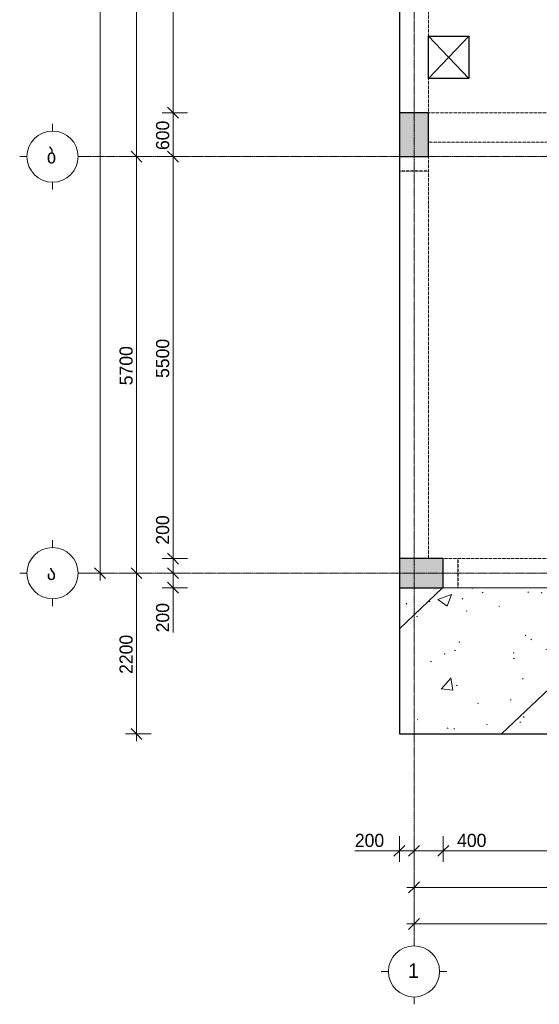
# Model space of a CAD drawing. Header units: millimetres. Extents: x -21500 to 4800, y -5900 to 33113.
# Tile 1 of 8: x -21500 to -14384, y -5900 to 7574. Entities that reach past the tile are written whole.
import ezdxf

# ---------------------------------------------------------------- set-up
doc = ezdxf.new("R2010")
doc.units = ezdxf.units.MM
for name, pattern in [('StructuralPlan-L03$0$Grid Line', [22.225, 12.7, -3.175, 3.175, -3.175]), ('StructuralPlan-L03$0$Hidden', [7.14375, 4.7625, -2.38125]), ('StructuralPlan-L03$0$Hidden 1_5', [2.2, 1.5, -0.7])]:
    doc.linetypes.add(name, pattern=pattern)
for name, color, linetype, lineweight in [('S - HATCH', 252, 'Continuous', 5), ('S - LINE', 7, 'Continuous', 20), ('StructuralPlan-L03$0$A-010-D_DIM', 7, 'Continuous', 5), ('StructuralPlan-L03$0$A-010-D_DIM-100', 7, 'Continuous', 5), ('StructuralPlan-L03$0$A-230-M_FLOOR', 7, 'Continuous', 30), ('StructuralPlan-L03$0$A-230-MH_FLOOR', 7, 'StructuralPlan-L03$0$Hidden', 15), ('StructuralPlan-L03$0$S-280-M_COLUMN', 7, 'Continuous', 30), ('StructuralPlan-L03$0$S-280-M_COLUMN main', 7, 'Continuous', 30), ('StructuralPlan-L03$0$S-280-M_STRUCT_FRAME 4', 7, 'StructuralPlan-L03$0$Hidden 1_5', 5), ('StructuralPlan-L03$0$S-280-MH_COLUMN hid lin', 7, 'StructuralPlan-L03$0$Hidden 1_5', 30), ('StructuralPlan-L03$0$Z-030-M_GRID', 7, 'Continuous', 5), ('StructuralPlan-L03$0$Z-033_T_GRIDREF', 7, 'Continuous', 5)]:
    doc.layers.add(name, color=color, linetype=linetype, lineweight=lineweight)
doc.styles.add('StructuralPlan-L03$0$Cubicon', font='Cubicon.ttf', dxfattribs={"height": 200})
doc.styles.add('StructuralPlan-L03$0$Cubicon_1', font='Cubicon.ttf', dxfattribs={"height": 200})
doc.styles.add('StructuralPlan-L03$0$Cubicon_2', font='Cubicon.ttf', dxfattribs={"height": 180})
doc.dimstyles.new('StructuralPlan-L03$0$CUB_DIM_1_8', dxfattribs={"dimscale": 304.8, "dimtxt": 181.601257, "dimasz": 0.492126, "dimexe": 0.492126, "dimexo": 0.0625, "dimgap": 0, "dimtad": 1, "dimdec": 0, "dimzin": 0, "dimdsep": 46, "dimtxsty": 'StructuralPlan-L03$0$Cubicon_2', "dimblk1": 'StructuralPlan-L03$0$_Oblique', "dimblk2": 'StructuralPlan-L03$0$_Oblique', "dimsah": 1, "dimcen": 0.09, "dimdle": 0.328084, "dimazin": 0, "dimtfac": 1, "dimtdec": 4, "dimtix": 1, "dimtmove": 0, "dimatfit": 3, "dimfxl": 0.656168, "dimfxlon": 1, "dimtvp": 1, "dimtolj": 1, "dimtzin": 0, "dimarcsym": 2})
doc.dimstyles.new('StructuralPlan-L03$0$CUB_DIM_1_8_1', dxfattribs={"dimscale": 304.8, "dimtxt": 181.601257, "dimasz": 0.492126, "dimexe": 0.492126, "dimexo": 0.0625, "dimgap": 0, "dimtad": 1, "dimdec": 0, "dimzin": 0, "dimdsep": 46, "dimtxsty": 'StructuralPlan-L03$0$Cubicon_2', "dimblk1": 'StructuralPlan-L03$0$_Oblique', "dimblk2": 'StructuralPlan-L03$0$_Oblique', "dimsah": 1, "dimcen": 0.09, "dimdle": 0.328084, "dimazin": 0, "dimtfac": 1, "dimtdec": 4, "dimtix": 1, "dimtmove": 1, "dimatfit": 3, "dimfxl": 0.656168, "dimfxlon": 1, "dimtvp": 1, "dimtolj": 1, "dimtzin": 0, "dimarcsym": 2})

# ---------------------------------------------------------------- blocks, each defined once
blk = doc.blocks.new('StructuralPlan-L03$0$Grid - 00_CUB_ღერძის თავი-752507-L03')
at = {"layer": 'StructuralPlan-L03$0$Z-033_T_GRIDREF'}
for p, q in [((0, 3.5), (0, 4.5)), ((-3.5, 0), (-4.5, 0)), ((3.5, 0), (4.5, 0)), ((0, -3.5), (0, -4.5))]:
    blk.add_line(p, q, dxfattribs=at)
blk.add_circle((0, 0), 3.5, dxfattribs=at)
blk = doc.blocks.new('StructuralPlan-L03$0$DIMBLOCK1-L03')
at = {"layer": 'StructuralPlan-L03$0$A-010-D_DIM-100', "transparency": 16777216}
for p, q in [((-16100, -4800), (-16100, -4600)), ((-600, -4800), (-600, -4600)), ((-16200, -4800), (-500, -4800)), ((-16100, -4800), (-16175, -4875)), ((-16100, -4800), (-16025, -4725)), ((-16100, -4800), (-16100, -4950)), ((-600, -4800), (-675, -4875)), ((-600, -4800), (-525, -4725)), ((-600, -4800), (-600, -4950))]:
    blk.add_line(p, q, dxfattribs=at)
at = {"layer": 'StructuralPlan-L03$0$A-010-D_DIM-100', "color": 0, "transparency": 16777216, "insert": (-8699, -4567), "char_height": 180, "width": 838.16, "attachment_point": 1, "line_spacing_factor": 0.931288, "style": 'StructuralPlan-L03$0$Cubicon_2'}
blk.add_mtext('15500', dxfattribs=at)
blk = doc.blocks.new('StructuralPlan-L03$0$_Oblique')
at = {"color": 0, "linetype": 'ByBlock', "lineweight": -2}
blk.add_line((-0.5, -0.5), (0.5, 0.5), dxfattribs=at)
blk = doc.blocks.new('StructuralPlan-L03$0$DIMBLOCK2-L03')
at = {"layer": 'StructuralPlan-L03$0$A-010-D_DIM-100', "transparency": 16777216}
for p, q in [((-16100, -4300), (-16100, -4100)), ((-10050, -4300), (-10050, -4100)), ((-16200, -4300), (-10050, -4300)), ((-16100, -4300), (-16175, -4375)), ((-16100, -4300), (-16025, -4225)), ((-16100, -4300), (-16100, -4450)), ((-10050, -4300), (-10125, -4375)), ((-10050, -4300), (-9975, -4225)), ((-10050, -4300), (-10050, -4450))]:
    blk.add_line(p, q, dxfattribs=at)
at = {"layer": 'StructuralPlan-L03$0$A-010-D_DIM-100', "color": 0, "transparency": 16777216, "insert": (-13354, -4067), "char_height": 180, "width": 670.53, "attachment_point": 1, "line_spacing_factor": 0.931288, "style": 'StructuralPlan-L03$0$Cubicon_2'}
blk.add_mtext('6050', dxfattribs=at)
blk = doc.blocks.new('StructuralPlan-L03$0$DIMBLOCK5-L03')
at = {"layer": 'StructuralPlan-L03$0$A-010-D_DIM-100', "transparency": 16777216}
for p, q in [((-16300, -3800), (-16300, -3600)), ((-16100, -3800), (-16100, -3600)), ((-16300, -3800), (-16225, -3725)), ((-16100, -3800), (-16025, -3725)), ((-16910, -3800), (-16390, -3800)), ((-16400, -3800), (-16100, -3800)), ((-16390, -3800), (-16200, -3800)), ((-16300, -3800), (-16375, -3875)), ((-16300, -3800), (-16300, -3950)), ((-16100, -3800), (-16175, -3875)), ((-16100, -3800), (-16100, -3950))]:
    blk.add_line(p, q, dxfattribs=at)
at = {"layer": 'StructuralPlan-L03$0$A-010-D_DIM-100', "color": 0, "transparency": 16777216, "insert": (-16910, -3567), "char_height": 180, "width": 502.9, "attachment_point": 1, "line_spacing_factor": 0.931288, "style": 'StructuralPlan-L03$0$Cubicon_2'}
blk.add_mtext('200', dxfattribs=at)
blk = doc.blocks.new('StructuralPlan-L03$0$DIMBLOCK6-L03')
at = {"layer": 'StructuralPlan-L03$0$A-010-D_DIM-100', "transparency": 16777216}
for p, q in [((-16100, -3800), (-16100, -3600)), ((-15700, -3800), (-15700, -3600)), ((-16100, -3800), (-16025, -3725)), ((-15700, -3800), (-15625, -3725)), ((-16100, -3800), (-16175, -3875)), ((-16100, -3800), (-15700, -3800)), ((-16100, -3800), (-16100, -3950)), ((-15610, -3800), (-15900, -3800)), ((-15700, -3800), (-15775, -3875)), ((-15700, -3800), (-15700, -3950)), ((-15090, -3800), (-15610, -3800))]:
    blk.add_line(p, q, dxfattribs=at)
at = {"layer": 'StructuralPlan-L03$0$A-010-D_DIM-100', "color": 0, "transparency": 16777216, "insert": (-15510, -3567), "char_height": 180, "width": 502.9, "attachment_point": 1, "line_spacing_factor": 0.931288, "style": 'StructuralPlan-L03$0$Cubicon_2'}
blk.add_mtext('400', dxfattribs=at)
blk = doc.blocks.new('StructuralPlan-L03$0$DIMBLOCK7-L03')
at = {"layer": 'StructuralPlan-L03$0$A-010-D_DIM-100', "transparency": 16777216}
for p, q in [((-15700, -3800), (-15700, -3600)), ((-10450, -3800), (-10450, -3600)), ((-15700, -3800), (-15625, -3725)), ((-10450, -3800), (-10375, -3725)), ((-15700, -3800), (-15775, -3875)), ((-15700, -3800), (-10450, -3800)), ((-15700, -3800), (-15700, -3950)), ((-10450, -3800), (-10525, -3875)), ((-10450, -3800), (-10450, -3950))]:
    blk.add_line(p, q, dxfattribs=at)
at = {"layer": 'StructuralPlan-L03$0$A-010-D_DIM-100', "color": 0, "transparency": 16777216, "insert": (-13354, -3567), "char_height": 180, "width": 670.53, "attachment_point": 1, "line_spacing_factor": 0.931288, "style": 'StructuralPlan-L03$0$Cubicon_2'}
blk.add_mtext('5250', dxfattribs=at)
blk = doc.blocks.new('StructuralPlan-L03$0$DIMBLOCK31-L03')
at = {"layer": 'StructuralPlan-L03$0$A-010-D_DIM-100', "transparency": 16777216}
for p, q in [((-20400, 17400), (-20600, 17400)), ((-20400, 17400), (-20475, 17475)), ((-20400, -100), (-20400, 17500)), ((-20400, 17400), (-20325, 17325)), ((-20400, 17400), (-20250, 17400)), ((-20400, 0), (-20475, 75)), ((-20400, 0), (-20600, 0)), ((-20400, 0), (-20325, -75)), ((-20400, 0), (-20250, 0))]:
    blk.add_line(p, q, dxfattribs=at)
at = {"layer": 'StructuralPlan-L03$0$A-010-D_DIM-100', "color": 0, "transparency": 16777216, "insert": (-20633, 8351), "char_height": 180, "width": 838.16, "attachment_point": 1, "rotation": 90, "line_spacing_factor": 0.931288, "style": 'StructuralPlan-L03$0$Cubicon_2'}
blk.add_mtext('17400', dxfattribs=at)
blk = doc.blocks.new('StructuralPlan-L03$0$DIMBLOCK32-L03')
at = {"layer": 'StructuralPlan-L03$0$A-010-D_DIM-100', "transparency": 16777216}
for p, q in [((-19900, 5700), (-20100, 5700)), ((-19900, 5700), (-19975, 5775)), ((-19900, -100), (-19900, 5700)), ((-19900, 5700), (-19825, 5625)), ((-19900, 5700), (-19750, 5700)), ((-19900, 0), (-19975, 75)), ((-19900, 0), (-20100, 0)), ((-19900, 0), (-19825, -75)), ((-19900, 0), (-19750, 0))]:
    blk.add_line(p, q, dxfattribs=at)
at = {"layer": 'StructuralPlan-L03$0$A-010-D_DIM-100', "color": 0, "transparency": 16777216, "insert": (-20133, 2571), "char_height": 180, "width": 670.53, "attachment_point": 1, "rotation": 90, "line_spacing_factor": 0.931288, "style": 'StructuralPlan-L03$0$Cubicon_2'}
blk.add_mtext('5700', dxfattribs=at)
blk = doc.blocks.new('StructuralPlan-L03$0$DIMBLOCK33-L03')
at = {"layer": 'StructuralPlan-L03$0$A-010-D_DIM-100', "transparency": 16777216}
for p, q in [((-19900, 11700), (-19975, 11775)), ((-19900, 11700), (-20100, 11700)), ((-19900, 5700), (-19900, 11700)), ((-19900, 11700), (-19825, 11625)), ((-19900, 11700), (-19750, 11700)), ((-19900, 5700), (-20100, 5700)), ((-19900, 5700), (-19975, 5775)), ((-19900, 5700), (-19825, 5625)), ((-19900, 5700), (-19750, 5700))]:
    blk.add_line(p, q, dxfattribs=at)
at = {"layer": 'StructuralPlan-L03$0$A-010-D_DIM-100', "color": 0, "transparency": 16777216, "insert": (-20133, 8421), "char_height": 180, "width": 670.53, "attachment_point": 1, "rotation": 90, "line_spacing_factor": 0.931288, "style": 'StructuralPlan-L03$0$Cubicon_2'}
blk.add_mtext('6000', dxfattribs=at)
blk = doc.blocks.new('StructuralPlan-L03$0$DIMBLOCK35-L03')
at = {"layer": 'StructuralPlan-L03$0$A-010-D_DIM-100', "transparency": 16777216}
for p, q in [((-19400, 0), (-19475, 75)), ((-19400, 0), (-19600, 0)), ((-19400, -200), (-19475, -125)), ((-19400, -300), (-19400, 0)), ((-19400, 0), (-19325, -75)), ((-19400, 0), (-19250, 0)), ((-19400, -290), (-19400, -100)), ((-19400, -200), (-19550, -200)), ((-19400, -200), (-19325, -275)), ((-19400, -200), (-19200, -200)), ((-19400, -810), (-19400, -290))]:
    blk.add_line(p, q, dxfattribs=at)
at = {"layer": 'StructuralPlan-L03$0$A-010-D_DIM-100', "color": 0, "transparency": 16777216, "insert": (-19633, -810), "char_height": 180, "width": 502.9, "attachment_point": 1, "rotation": 90, "line_spacing_factor": 0.931288, "style": 'StructuralPlan-L03$0$Cubicon_2'}
blk.add_mtext('200', dxfattribs=at)
blk = doc.blocks.new('StructuralPlan-L03$0$DIMBLOCK36-L03')
at = {"layer": 'StructuralPlan-L03$0$A-010-D_DIM-100', "transparency": 16777216}
for p, q in [((-19400, 810), (-19400, 290)), ((-19400, 200), (-19475, 275)), ((-19400, 290), (-19400, 100)), ((-19400, 200), (-19550, 200)), ((-19400, 0), (-19400, 200)), ((-19400, 200), (-19325, 125)), ((-19400, 200), (-19200, 200)), ((-19400, 0), (-19475, 75)), ((-19400, 0), (-19600, 0)), ((-19400, 0), (-19325, -75)), ((-19400, 0), (-19250, 0))]:
    blk.add_line(p, q, dxfattribs=at)
at = {"layer": 'StructuralPlan-L03$0$A-010-D_DIM-100', "color": 0, "transparency": 16777216, "insert": (-19633, 390), "char_height": 180, "width": 502.9, "attachment_point": 1, "rotation": 90, "line_spacing_factor": 0.931288, "style": 'StructuralPlan-L03$0$Cubicon_2'}
blk.add_mtext('200', dxfattribs=at)
blk = doc.blocks.new('StructuralPlan-L03$0$DIMBLOCK37-L03')
at = {"layer": 'StructuralPlan-L03$0$A-010-D_DIM-100', "transparency": 16777216}
for p, q in [((-19400, 5700), (-19550, 5700)), ((-19400, 5700), (-19475, 5775)), ((-19400, 200), (-19400, 5700)), ((-19400, 5700), (-19325, 5625)), ((-19400, 5700), (-19200, 5700)), ((-19400, 200), (-19475, 275)), ((-19400, 200), (-19550, 200)), ((-19400, 200), (-19325, 125)), ((-19400, 200), (-19200, 200))]:
    blk.add_line(p, q, dxfattribs=at)
at = {"layer": 'StructuralPlan-L03$0$A-010-D_DIM-100', "color": 0, "transparency": 16777216, "insert": (-19633, 2671), "char_height": 180, "width": 670.53, "attachment_point": 1, "rotation": 90, "line_spacing_factor": 0.931288, "style": 'StructuralPlan-L03$0$Cubicon_2'}
blk.add_mtext('5500', dxfattribs=at)
blk = doc.blocks.new('StructuralPlan-L03$0$DIMBLOCK38-L03')
at = {"layer": 'StructuralPlan-L03$0$A-010-D_DIM-100', "transparency": 16777216}
for p, q in [((-19400, 6300), (-19475, 6375)), ((-19400, 6300), (-19550, 6300)), ((-19400, 5700), (-19400, 6300)), ((-19400, 6300), (-19325, 6225)), ((-19400, 6300), (-19200, 6300)), ((-19400, 5700), (-19550, 5700)), ((-19400, 5700), (-19475, 5775)), ((-19400, 5700), (-19325, 5625)), ((-19400, 5700), (-19200, 5700))]:
    blk.add_line(p, q, dxfattribs=at)
at = {"layer": 'StructuralPlan-L03$0$A-010-D_DIM-100', "color": 0, "transparency": 16777216, "insert": (-19633, 5790), "char_height": 180, "width": 502.9, "attachment_point": 1, "rotation": 90, "line_spacing_factor": 0.931288, "style": 'StructuralPlan-L03$0$Cubicon_2'}
blk.add_mtext('600', dxfattribs=at)
blk = doc.blocks.new('StructuralPlan-L03$0$DIMBLOCK39-L03')
at = {"layer": 'StructuralPlan-L03$0$A-010-D_DIM-100', "transparency": 16777216}
for p, q in [((-19400, 11300), (-19475, 11375)), ((-19400, 11300), (-19550, 11300)), ((-19400, 6300), (-19400, 11300)), ((-19400, 11300), (-19325, 11225)), ((-19400, 11300), (-19200, 11300)), ((-19400, 6300), (-19475, 6375)), ((-19400, 6300), (-19550, 6300)), ((-19400, 6300), (-19325, 6225)), ((-19400, 6300), (-19200, 6300))]:
    blk.add_line(p, q, dxfattribs=at)
at = {"layer": 'StructuralPlan-L03$0$A-010-D_DIM-100', "color": 0, "transparency": 16777216, "insert": (-19633, 8521), "char_height": 180, "width": 670.53, "attachment_point": 1, "rotation": 90, "line_spacing_factor": 0.931288, "style": 'StructuralPlan-L03$0$Cubicon_2'}
blk.add_mtext('5000', dxfattribs=at)
blk = doc.blocks.new('StructuralPlan-L03$0$DIMBLOCK86-L03')
at = {"layer": 'StructuralPlan-L03$0$A-010-D_DIM-100', "transparency": 16777216}
for p, q in [((-19900, 0), (-19975, 75)), ((-19900, -2300), (-19900, 100)), ((-19900, 0), (-20100, 0)), ((-19900, 0), (-19825, -75)), ((-19900, 0), (-19750, 0)), ((-19900, -2200), (-19975, -2125)), ((-19900, -2200), (-20050, -2200)), ((-19900, -2200), (-19825, -2275)), ((-19900, -2200), (-19700, -2200))]:
    blk.add_line(p, q, dxfattribs=at)
at = {"layer": 'StructuralPlan-L03$0$A-010-D_DIM-100', "color": 0, "transparency": 16777216, "insert": (-20133, -1379), "char_height": 180, "width": 670.53, "attachment_point": 1, "rotation": 90, "line_spacing_factor": 0.931288, "style": 'StructuralPlan-L03$0$Cubicon_2'}
blk.add_mtext('2200', dxfattribs=at)
blk = doc.blocks.new('A$C48b6c5dc')
at = {"layer": 'S - HATCH', "lineweight": 0, "transparency": 33554684}
h = blk.add_hatch(dxfattribs=at)
h.set_pattern_fill('FP_7', color=256, scale=3.567164, angle=-135, style=0, pattern_type=2)
h.set_pattern_definition([(43.548, (-111060.8, -88068.5), (-1382.423, 1454.328), []), (48.548, (-111060.8, -88068.5), (1914.067, -216.457), [200.653, -2207.183]), (353.548, (-111060.8, -88068.5), (-320.1, 2021.156), [160.522, -1765.746]), (99, (-110901.3, -88086.5), (1593.953, 1804.714), [170.528, -1875.818]), (44.733, (-111047.3, -87533.6), (2843.137, -514.994), [300.98, -3310.774]), (95.184, (-110810.4, -87576.5), (2565.79, 2541.947), [255.794, -2813.726]), (349.733, (-111047.3, -87533.6), (2565.77, 2541.965), [240.784, -2648.62]), (19.548, (-110783.2, -87674.1), (1569.14, -1117.276), [200.653, -2207.183]), (324.548, (-110783.2, -87674.1), (699.908, 1922.927), [160.522, -1765.746]), (70, (-110652.5, -87767.2), (2269.045, 805.675), [170.528, -1875.818]), (36.048, (-111060.84, -88068.5), (36.7263, 593.0033), [14.95, -1147.9456, 14.95, -1180.05, -1181.623]), (36.048, (-111060.84, -88068.5), (36.7263, 593.0033), [-2357.8956, 14.95, -1166.673]), (6.048, (-111060.84, -88068.5), (486.881, 691.3504), [14.95, -666.3784, 14.95, -1121.192, -450.3545]), (6.048, (-111060.84, -88068.5), (486.881, 691.3504), [-1817.47, 14.95, -435.4045]), (326.048, (-111458.45, -88058.43), (950.791, -64.3417), [14.95, -430.9455, 14.95, -1376.244, -1846.0075]), (326.048, (-111458.45, -88058.43), (950.791, -64.3417), [-1837.09, 14.95, -1831.0575]), (316.048, (-111636.75, -88053.9), (1044.3507, 152.131), [14.95, -564.714, 14.95, -908.9456, -1310.933]), (316.048, (-111636.75, -88053.9), (1044.3507, 152.131), [-1503.56, 14.95, -1295.983])])
h.paths.add_polyline_path([(-16300, -200), (-16300, -2200), (-9850, -2200), (-9850, -200)])
blk = doc.blocks.new('StructuralPlan-L03')
at = {"layer": 'StructuralPlan-L03$0$S-280-M_COLUMN main', "true_color": 0xa4a4a4}
for points in [[(-15900, 5700), (-15900, 6300), (-16300, 6300), (-16300, 5700)], [(-15700, -200), (-15700, 200), (-16300, 200), (-16300, -200)]]:
    blk.add_hatch(color=253, dxfattribs=at).paths.add_polyline_path(points)
at = {"lineweight": 30}
for p, q in [((-15900, 7350), (-15350, 6770)), ((-15900, 6770), (-15350, 7350))]:
    blk.add_line(p, q, dxfattribs=at)
at = {"layer": 'StructuralPlan-L03$0$A-230-M_FLOOR'}
for p, q in [((-16300, 11300), (-16300, 6300)), ((-15900, 6770), (-15900, 7350)), ((-15900, 7350), (-15350, 7350)), ((-15350, 7350), (-15350, 6770)), ((-15350, 6770), (-15900, 6770)), ((-16300, 5700), (-16300, 200)), ((-16300, -200), (-16300, -2200)), ((-16300, -2200), (-9850, -2200))]:
    blk.add_line(p, q, dxfattribs=at)
at = {"layer": 'StructuralPlan-L03$0$A-230-MH_FLOOR'}
blk.add_line((-15700, -200), (-10450, -200), dxfattribs=at)
at = {"layer": 'StructuralPlan-L03$0$S-280-M_COLUMN'}
for p, q in [((-15900, 6300), (-16300, 6300)), ((-16300, 6300), (-16300, 5700)), ((-15900, 5700), (-15900, 6300)), ((-16300, 5700), (-15900, 5700)), ((-15700, 200), (-16300, 200)), ((-16300, 200), (-16300, -200)), ((-15700, -200), (-15700, 200)), ((-16300, -200), (-15700, -200))]:
    blk.add_line(p, q, dxfattribs=at)
at = {"layer": 'StructuralPlan-L03$0$S-280-M_STRUCT_FRAME 4'}
for p, q in [((-15900, 10500), (-15900, 7350)), ((-15900, 6770), (-15900, 6300)), ((-15900, 6300), (-11550, 6300)), ((-10250, 5900), (-15900, 5900)), ((-15900, 5700), (-15900, 200)), ((-15700, 200), (-10450, 200))]:
    blk.add_line(p, q, dxfattribs=at)
at = {"layer": 'StructuralPlan-L03$0$S-280-MH_COLUMN hid lin'}
for p, q in [((-15900, 5500), (-16300, 5500)), ((-15500, 200), (-15500, -200))]:
    blk.add_line(p, q, dxfattribs=at)
at = {"layer": 'StructuralPlan-L03$0$Z-030-M_GRID', "linetype": 'StructuralPlan-L03$0$Grid Line'}
for p, q in [((-16100, 22400), (-16100, -5000)), ((3900, 5700), (-20600, 5700)), ((3900, 0), (-20600, 0))]:
    blk.add_line(p, q, dxfattribs=at)
at = {"layer": 'StructuralPlan-L03$0$Z-033_T_GRIDREF', "xscale": 99.99999999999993, "yscale": 99.99999999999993, "zscale": 99.99999999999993}
for p, rotation in [((-21050, 5700), 89.99999999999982), ((-21050, 0), 89.99999999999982), ((-16100, -5450), 180)]:
    blk.add_blockref('StructuralPlan-L03$0$Grid - 00_CUB_ღერძის თავი-752507-L03', p, dxfattribs=dict(at, rotation=rotation))
at = {"layer": 'StructuralPlan-L03$0$Z-033_T_GRIDREF', "char_height": 200, "width": 192.405, "attachment_point": 1}
for s, insert, style in [('\\fCubicon|b0|i0|c254|p2|;ბ', (-21129.9, 5807.1), 'StructuralPlan-L03$0$Cubicon'), ('\\fCubicon|b0|i0|c254|p2|;ა', (-21129.9, 107.1), 'StructuralPlan-L03$0$Cubicon'), ('\\fCubicon|b0|i0|c204|p2|;1', (-16182.4, -5340.2), 'StructuralPlan-L03$0$Cubicon_1')]:
    blk.add_mtext(s, dxfattribs=dict(at, insert=insert, style=style))
at = {"layer": 'StructuralPlan-L03$0$A-010-D_DIM'}
for base, p1, p2, override, picture, middle in [((-20400, 17400), (-20600, 0), (-20600, 17400), {"dimpost": '<>', "dimfxl": 17399.999996}, 'StructuralPlan-L03$0$DIMBLOCK31-L03', (-20491.8, 8700)), ((-19900, 11700), (-20100, 5700), (-20100, 11700), {"dimpost": '<>', "dimfxl": 6000}, 'StructuralPlan-L03$0$DIMBLOCK33-L03', (-19991.8, 8700)), ((-19400, 11300), (-19200, 6300), (-19200, 11300), {"dimpost": '<>', "dimfxl": 4999.999917}, 'StructuralPlan-L03$0$DIMBLOCK39-L03', (-19491.8, 8800)), ((-19400, 6300), (-19200, 5700), (-19200, 6300), {"dimpost": '<>', "dimfxl": 600}, 'StructuralPlan-L03$0$DIMBLOCK38-L03', (-19491.8, 6000)), ((-19900, 5700), (-20100, 0), (-20100, 5700), {"dimpost": '<>', "dimfxl": 5700.000079}, 'StructuralPlan-L03$0$DIMBLOCK32-L03', (-19991.8, 2850)), ((-19400, 5700), (-19200, 200), (-19200, 5700), {"dimpost": '<>', "dimfxl": 5500.000079}, 'StructuralPlan-L03$0$DIMBLOCK37-L03', (-19491.8, 2950)), ((-19900, 0), (-19700, -2200), (-20100, 0), {"dimpost": '<>', "dimfxl": 2236.067977}, 'StructuralPlan-L03$0$DIMBLOCK86-L03', (-19991.8, -1100))]:
    dim = blk.add_linear_dim(base=base, p1=p1, p2=p2, angle=90, dimstyle='StructuralPlan-L03$0$CUB_DIM_1_8', override=override, dxfattribs=at)
    dim.commit()
    dim.dimension.update_dxf_attribs({"geometry": picture, "text_midpoint": middle})
for base, p1, p2, override, picture, middle in [((-19400, 200), (-19600, 0), (-19200, 200), {"dimpost": '<>', "dimfxl": 447.213596}, 'StructuralPlan-L03$0$DIMBLOCK36-L03', (-19513.1, 641.9)), ((-19400, 0), (-19200, -200), (-19600, 0), {"dimpost": '<>', "dimfxl": 447.213595}, 'StructuralPlan-L03$0$DIMBLOCK35-L03', (-19513.1, -558.1))]:
    dim = blk.add_linear_dim(base=base, p1=p1, p2=p2, angle=90, dimstyle='StructuralPlan-L03$0$CUB_DIM_1_8_1', override=override, dxfattribs=at)
    dim.commit()
    dim.dimension.update_dxf_attribs({"geometry": picture, "text_midpoint": middle, "dimtype": 128, "text_rotation": 90})
for base, p1, p2, override, picture, middle in [((-16100, -3800), (-16300, -3600), (-16100, -3600), {"dimpost": '<>', "dimfxl": 200}, 'StructuralPlan-L03$0$DIMBLOCK5-L03', (-16658.1, -3686.9)), ((-15700, -3800), (-16100, -3600), (-15700, -3600), {"dimpost": '<>', "dimfxl": 400}, 'StructuralPlan-L03$0$DIMBLOCK6-L03', (-15258.1, -3686.9))]:
    dim = blk.add_linear_dim(base=base, p1=p1, p2=p2, dimstyle='StructuralPlan-L03$0$CUB_DIM_1_8_1', override=override, dxfattribs=at)
    dim.commit()
    dim.dimension.update_dxf_attribs({"geometry": picture, "text_midpoint": middle, "dimtype": 128})
for base, p1, p2, override, picture, middle in [((-10450, -3800), (-15700, -3600), (-10450, -3600), {"dimpost": '<>', "dimfxl": 5250.000053}, 'StructuralPlan-L03$0$DIMBLOCK7-L03', (-13075, -3708.2)), ((-10050, -4300), (-16100, -4100), (-10050, -4100), {"dimpost": '<>', "dimfxl": 6050.000053}, 'StructuralPlan-L03$0$DIMBLOCK2-L03', (-13075, -4208.2)), ((-600, -4800), (-16100, -4600), (-600, -4600), {"dimpost": '<>', "dimfxl": 15500}, 'StructuralPlan-L03$0$DIMBLOCK1-L03', (-8350, -4708.2))]:
    dim = blk.add_linear_dim(base=base, p1=p1, p2=p2, dimstyle='StructuralPlan-L03$0$CUB_DIM_1_8', override=override, dxfattribs=at)
    dim.commit()
    dim.dimension.update_dxf_attribs({"geometry": picture, "text_midpoint": middle})

msp = doc.modelspace()

# ---------------------------------------------------------------- block references
at = {"layer": 'S - HATCH', "lineweight": 0}
msp.add_blockref('A$C48b6c5dc', (0, 0), dxfattribs=at)
at = {"layer": 'S - LINE'}
msp.add_blockref('StructuralPlan-L03', (0, 0), dxfattribs=at)

doc.saveas('drawing.dxf')
